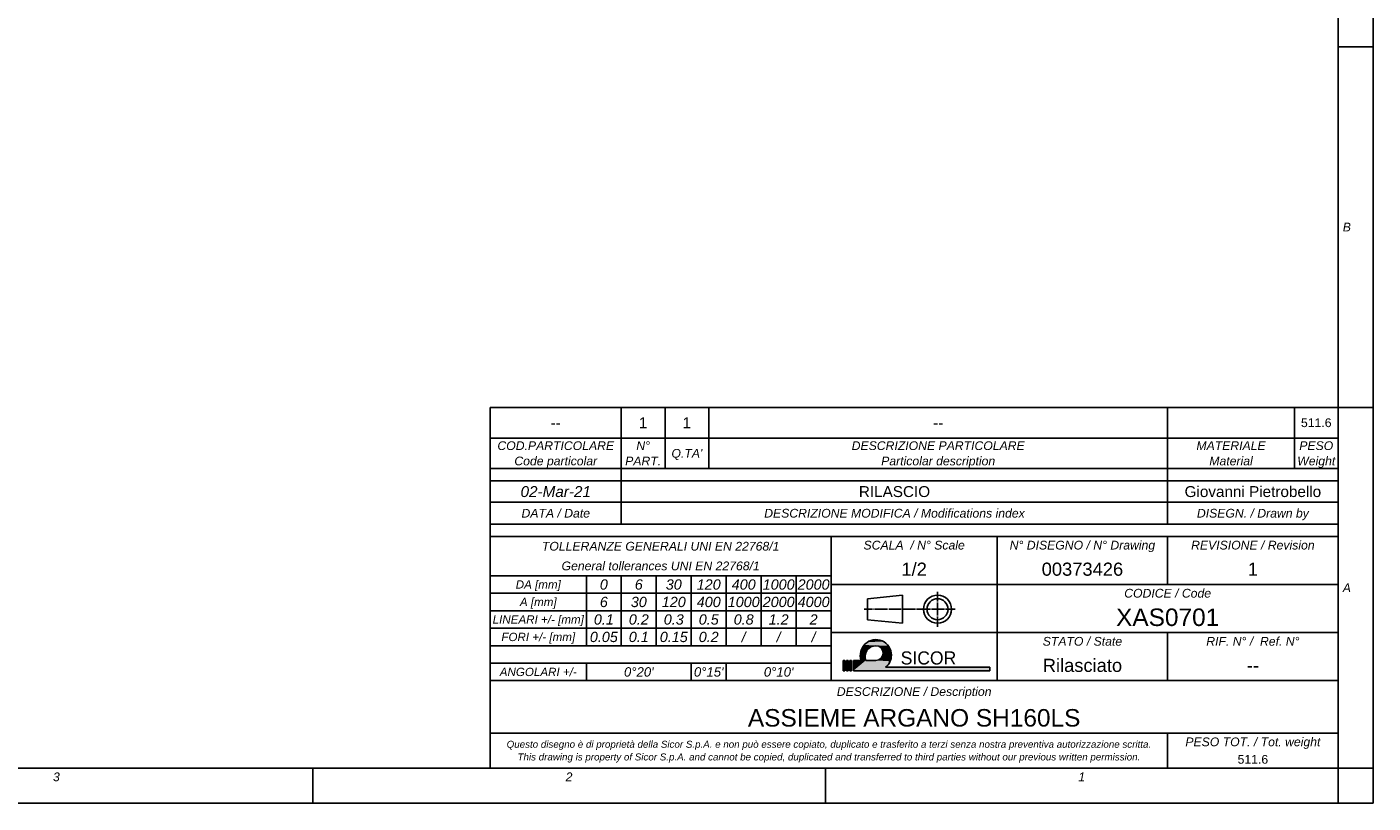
# Model space of a CAD drawing. Extents: x 0 to 2037, y -777 to 1557.
# Tile 7 of 65: x 881 to 1189, y 0 to 178. Entities that reach past the tile are written whole.
import ezdxf

# ---------------------------------------------------------------- set-up
doc = ezdxf.new("R2010")
doc.units = 0
doc.header["$LTSCALE"] = 65.395
doc.layers.get('0').update_dxf_attribs({"linetype": 'CONTINUOUS'})
doc.layers.add('7_ALL_NOTE', color=7, linetype='CONTINUOUS')
doc.styles.add('TEXTSTYLE_2', font='sqr721be.ttf')
doc.styles.add('TEXTSTYLE_3', font='ariali.ttf')
doc.styles.add('TEXTSTYLE_4', font='arial.ttf')
doc.styles.add('TEXTSTYLE_5', font='ariali.ttf')

# ---------------------------------------------------------------- blocks, each defined once
blk = doc.blocks.new('PROIEZIONE_BL0', base_point=(1082.95, 44.34))
at = {"color": 1, "linetype": 'CONTINUOUS'}
for p, q in [((1073.35, 46.74), (1081.35, 47.54)), ((1073.35, 41.94), (1073.35, 46.74)), ((1081.35, 41.14), (1081.35, 47.54)), ((1089.35, 48.34), (1089.35, 46.19)), ((1074.48, 44.34), (1072.55, 44.34)), ((1074.74, 44.34), (1074.64, 44.34)), ((1077.75, 44.34), (1074.9, 44.34)), ((1078.02, 44.34), (1077.91, 44.34)), ((1081.03, 44.34), (1078.18, 44.34)), ((1081.29, 44.34), (1081.19, 44.34)), ((1084.3, 44.34), (1081.45, 44.34)), ((1084.57, 44.34), (1084.46, 44.34)), ((1087.58, 44.34), (1084.73, 44.34)), ((1087.84, 44.34), (1087.74, 44.34)), ((1090.85, 44.34), (1088, 44.34)), ((1089.35, 45.93), (1089.35, 46.03)), ((1089.35, 45.77), (1089.35, 42.92)), ((1091.12, 44.34), (1091.01, 44.34)), ((1093.35, 44.34), (1091.28, 44.34)), ((1073.35, 41.94), (1081.35, 41.14)), ((1089.35, 42.65), (1089.35, 42.76)), ((1089.35, 40.34), (1089.35, 42.49))]:
    blk.add_line(p, q, dxfattribs=at)
for radius in [3.2, 2.4]:
    blk.add_circle((1089.35, 44.34), radius, dxfattribs=at)
blk = doc.blocks.new('LOGO_SICOR_BL1', base_point=(1084.51, 33.83))
at = {"color": 1, "linetype": 'CONTINUOUS'}
for p, q in [((1068.12, 32.64), (1067.72, 32.64)), ((1067.72, 32.64), (1067.72, 30.27)), ((1068.12, 32.64), (1067.72, 32.64)), ((1067.72, 32.64), (1067.72, 30.27)), ((1067.72, 32.64), (1067.72, 30.27)), ((1068.12, 32.64), (1067.72, 32.64)), ((1068.12, 30.27), (1068.12, 32.64)), ((1068.12, 30.27), (1068.12, 32.64)), ((1068.12, 30.27), (1068.12, 32.64)), ((1068.91, 32.64), (1068.51, 32.64)), ((1068.51, 32.64), (1068.51, 30.27)), ((1068.91, 32.64), (1068.51, 32.64)), ((1068.51, 32.64), (1068.51, 30.27)), ((1068.51, 32.64), (1068.51, 30.27)), ((1068.91, 32.64), (1068.51, 32.64)), ((1068.91, 30.27), (1068.91, 32.64)), ((1068.91, 30.27), (1068.91, 32.64)), ((1068.91, 30.27), (1068.91, 32.64)), ((1069.7, 32.64), (1069.3, 32.64)), ((1069.3, 32.64), (1069.3, 30.27)), ((1069.7, 32.64), (1069.3, 32.64)), ((1069.3, 32.64), (1069.3, 30.27)), ((1069.3, 32.64), (1069.3, 30.27)), ((1069.7, 32.64), (1069.3, 32.64)), ((1069.7, 30.27), (1069.7, 32.64)), ((1069.7, 30.27), (1069.7, 32.64)), ((1069.7, 30.27), (1069.7, 32.64)), ((1070.09, 30.27), (1070.09, 32.64)), ((1070.09, 32.64), (1071.88, 32.64)), ((1071.88, 32.64), (1070.09, 32.64)), ((1070.09, 32.64), (1070.09, 30.27)), ((1071.88, 32.64), (1070.09, 32.64)), ((1070.09, 32.64), (1070.09, 30.27)), ((1075.23, 32.64), (1072.93, 32.64)), ((1075.23, 32.64), (1072.93, 32.64)), ((1072.93, 32.64), (1075.23, 32.64)), ((1101.31, 31.06), (1077.46, 31.06)), ((1101.31, 31.06), (1077.46, 31.06)), ((1101.31, 31.06), (1077.46, 31.06)), ((1101.31, 30.27), (1101.31, 31.06)), ((1101.31, 30.27), (1101.31, 31.06)), ((1101.31, 30.27), (1101.31, 31.06)), ((1067.72, 30.27), (1068.12, 30.27)), ((1067.72, 30.27), (1068.12, 30.27)), ((1067.72, 30.27), (1068.12, 30.27)), ((1068.51, 30.27), (1068.91, 30.27)), ((1068.51, 30.27), (1068.91, 30.27)), ((1068.51, 30.27), (1068.91, 30.27)), ((1069.3, 30.27), (1069.7, 30.27)), ((1069.3, 30.27), (1069.7, 30.27)), ((1069.3, 30.27), (1069.7, 30.27)), ((1070.09, 30.27), (1101.31, 30.27)), ((1070.09, 30.27), (1101.31, 30.27)), ((1070.09, 30.27), (1101.31, 30.27))]:
    blk.add_line(p, q, dxfattribs=at)
for centre, radius, start, end in [((1075.23, 33.83), 3.56, 0, 199.4712), ((1075.23, 33.83), 3.56, 0, 199.4712), ((1075.23, 33.83), 3.56, 0, 199.4712), ((1075.23, 33.83), 3.56, 0, 199.4712), ((1075.23, 33.53), 2.47, 90, 201.1002), ((1075.23, 33.53), 2.47, 90, 201.1002), ((1075.23, 33.53), 2.47, 90, 201.1002), ((1075.23, 34.32), 1.68, 270, 90), ((1075.23, 34.32), 1.68, 270, 90), ((1075.23, 34.32), 1.68, 270, 90), ((1075.23, 33.83), 3.56, 308.9424, 360), ((1075.23, 33.83), 3.56, 308.9424, 360), ((1075.23, 33.83), 3.56, 308.9424, 360), ((1075.23, 33.83), 3.56, 308.9424, 360)]:
    blk.add_arc(centre, radius, start, end, dxfattribs=at)
for points in [[(1073.31, 36.82), (1073.72, 37.05), (1076.93, 36.95)], [(1073.72, 37.05), (1074.17, 37.22), (1076.5, 37.15)], [(1076.5, 37.15), (1076.93, 36.95), (1073.72, 37.05)], [(1074.17, 37.22), (1074.63, 37.33), (1076.05, 37.29)], [(1076.05, 37.29), (1076.5, 37.15), (1074.17, 37.22)], [(1074.63, 37.33), (1075.1, 37.38), (1075.58, 37.37)], [(1075.58, 37.37), (1076.05, 37.29), (1074.63, 37.33)], [(1071.68, 34.05), (1071.74, 34.52), (1072.88, 34.3)], [(1072.88, 34.3), (1072.81, 34.03), (1071.68, 34.05)], [(1071.68, 33.57), (1071.68, 34.05), (1072.81, 34.03)], [(1072.77, 33.75), (1071.68, 33.57), (1072.81, 34.03)], [(1071.74, 34.52), (1071.86, 34.98), (1073.12, 34.81)], [(1072.98, 34.56), (1071.74, 34.52), (1073.12, 34.81)], [(1072.98, 34.56), (1072.88, 34.3), (1071.74, 34.52)], [(1071.86, 34.98), (1072.05, 35.42), (1073.46, 35.26)], [(1073.28, 35.04), (1071.86, 34.98), (1073.46, 35.26)], [(1073.28, 35.04), (1073.12, 34.81), (1071.86, 34.98)], [(1072.05, 35.42), (1072.29, 35.83), (1074.14, 35.75)], [(1073.9, 35.61), (1072.05, 35.42), (1074.14, 35.75)], [(1073.67, 35.45), (1072.05, 35.42), (1073.9, 35.61)], [(1073.67, 35.45), (1073.46, 35.26), (1072.05, 35.42)], [(1072.29, 35.83), (1072.58, 36.2), (1074.95, 35.99)], [(1074.67, 35.94), (1072.29, 35.83), (1074.95, 35.99)], [(1074.4, 35.86), (1072.29, 35.83), (1074.67, 35.94)], [(1074.4, 35.86), (1074.14, 35.75), (1072.29, 35.83)], [(1072.58, 36.2), (1072.92, 36.54), (1077.7, 36.39)], [(1077.7, 36.39), (1078.02, 36.04), (1072.58, 36.2)], [(1078.02, 36.04), (1075.23, 36), (1072.58, 36.2)], [(1075.23, 36), (1074.95, 35.99), (1072.58, 36.2)], [(1072.92, 36.54), (1073.31, 36.82), (1077.33, 36.69)], [(1077.33, 36.69), (1077.7, 36.39), (1072.92, 36.54)], [(1076.93, 36.95), (1077.33, 36.69), (1073.31, 36.82)], [(1075.23, 36), (1078.02, 36.04), (1075.45, 35.99)], [(1075.45, 35.99), (1078.02, 36.04), (1075.66, 35.94)], [(1075.66, 35.94), (1078.02, 36.04), (1075.87, 35.87)], [(1075.87, 35.87), (1078.02, 36.04), (1076.07, 35.78)], [(1076.07, 35.78), (1078.02, 36.04), (1076.25, 35.66)], [(1078.02, 36.04), (1078.29, 35.64), (1076.25, 35.66)], [(1076.42, 35.51), (1076.25, 35.66), (1078.29, 35.64)], [(1076.42, 35.51), (1078.29, 35.64), (1076.56, 35.35)], [(1078.29, 35.64), (1078.5, 35.22), (1076.56, 35.35)], [(1076.68, 35.16), (1076.56, 35.35), (1078.5, 35.22)], [(1076.68, 35.16), (1078.5, 35.22), (1076.78, 34.97)], [(1078.5, 35.22), (1078.66, 34.77), (1076.78, 34.97)], [(1076.85, 34.76), (1076.78, 34.97), (1078.66, 34.77)], [(1076.78, 33.68), (1076.85, 33.89), (1078.79, 33.83)], [(1076.85, 34.76), (1078.66, 34.77), (1076.89, 34.54)], [(1076.89, 34.1), (1078.75, 34.3), (1076.85, 33.89)], [(1078.75, 34.3), (1078.79, 33.83), (1076.85, 33.89)], [(1076.89, 34.54), (1078.66, 34.77), (1076.91, 34.32)], [(1076.89, 34.1), (1076.91, 34.32), (1078.75, 34.3)], [(1078.66, 34.77), (1078.75, 34.3), (1076.91, 34.32)], [(1067.72, 30.27), (1067.72, 32.64), (1068.12, 32.64)], [(1068.12, 32.64), (1068.12, 30.27), (1067.72, 30.27)], [(1068.51, 30.27), (1068.51, 32.64), (1068.91, 32.64)], [(1068.91, 32.64), (1068.91, 30.27), (1068.51, 30.27)], [(1069.3, 30.27), (1069.3, 32.64), (1069.7, 32.64)], [(1069.7, 32.64), (1069.7, 30.27), (1069.3, 30.27)], [(1078.5, 32.43), (1070.09, 30.27), (1075.23, 32.64)], [(1075.23, 32.64), (1070.09, 30.27), (1072.93, 32.64)], [(1072.93, 32.64), (1070.09, 30.27), (1071.88, 32.64)], [(1070.09, 30.27), (1070.09, 32.64), (1071.88, 32.64)], [(1078.37, 32.17), (1070.09, 30.27), (1078.5, 32.43)], [(1078.23, 31.92), (1070.09, 30.27), (1078.37, 32.17)], [(1078.06, 31.68), (1070.09, 30.27), (1078.23, 31.92)], [(1077.88, 31.46), (1070.09, 30.27), (1078.06, 31.68)], [(1077.68, 31.25), (1070.09, 30.27), (1077.88, 31.46)], [(1077.46, 31.06), (1070.09, 30.27), (1077.68, 31.25)], [(1101.31, 31.06), (1070.09, 30.27), (1077.46, 31.06)], [(1101.31, 31.06), (1101.31, 30.27), (1070.09, 30.27)], [(1072.77, 33.75), (1072.76, 33.47), (1071.68, 33.57)], [(1071.75, 33.1), (1071.68, 33.57), (1072.76, 33.47)], [(1072.78, 33.19), (1071.75, 33.1), (1072.76, 33.47)], [(1072.78, 33.19), (1072.84, 32.91), (1071.75, 33.1)], [(1071.88, 32.64), (1071.75, 33.1), (1072.84, 32.91)], [(1072.84, 32.91), (1072.93, 32.64), (1071.88, 32.64)], [(1075.45, 32.66), (1078.6, 32.7), (1075.23, 32.64)], [(1078.6, 32.7), (1078.5, 32.43), (1075.23, 32.64)], [(1075.45, 32.66), (1075.66, 32.7), (1078.6, 32.7)], [(1075.87, 32.77), (1078.68, 32.97), (1075.66, 32.7)], [(1078.68, 32.97), (1078.6, 32.7), (1075.66, 32.7)], [(1076.07, 32.87), (1078.68, 32.97), (1075.87, 32.77)], [(1076.07, 32.87), (1076.25, 32.99), (1078.68, 32.97)], [(1076.42, 33.14), (1078.74, 33.26), (1076.25, 32.99)], [(1078.74, 33.26), (1078.68, 32.97), (1076.25, 32.99)], [(1076.42, 33.14), (1076.56, 33.3), (1078.74, 33.26)], [(1076.68, 33.48), (1078.77, 33.54), (1076.56, 33.3)], [(1078.77, 33.54), (1078.74, 33.26), (1076.56, 33.3)], [(1076.68, 33.48), (1076.78, 33.68), (1078.77, 33.54)], [(1078.79, 33.83), (1078.77, 33.54), (1076.78, 33.68)]]:
    blk.add_solid(points, dxfattribs=at)
at = {"color": 1, "linetype": 'CONTINUOUS', "style": 'TEXTSTYLE_2'}
blk.add_text('SICOR', height=3, dxfattribs=at).set_placement((1080.92, 31.7))

msp = doc.modelspace()

# ---------------------------------------------------------------- linework, layer by layer
at = {"color": 7, "linetype": 'CONTINUOUS'}
for p, q in [((1189, 0), (1189, 841)), ((1181, 8), (1181, 833)), ((8, 8), (1181, 8)), ((0, 0), (1189, 0))]:
    msp.add_line(p, q, dxfattribs=at)
at = {"color": 2, "linetype": 'CONTINUOUS'}
for p, q in [((1181, 833), (1181, 8)), ((1189, 833), (1189, 8)), ((1181, 173), (1189, 173)), ((987, 76.5), (987, 90.5)), ((987, 90.5), (1181, 90.5)), ((1017, 76.5), (1017, 90.5)), ((1027, 76.5), (1027, 90.5)), ((1037, 76.5), (1037, 90.5)), ((1142, 76.5), (1142, 90.5)), ((1171, 76.5), (1171, 90.5)), ((1181, 90.5), (1189, 90.5)), ((1181, 76.5), (1181, 90.5)), ((987, 83.5), (1181, 83.5)), ((987, 63.8), (987, 76.5)), ((987, 76.5), (1181, 76.5)), ((987, 76.5), (1181, 76.5)), ((1017, 63.8), (1017, 76.5)), ((1142, 63.8), (1142, 76.5)), ((1181, 63.8), (1181, 76.5)), ((987, 73.7), (1181, 73.7)), ((987, 68.8), (1181, 68.8)), ((987, 63.8), (1181, 63.8)), ((987, 63.8), (987, 8)), ((987, 63.8), (1181, 63.8)), ((1181, 63.8), (1181, 8)), ((987, 61), (1181, 61)), ((987, 61), (1065, 61)), ((987, 61), (987, 28)), ((1065, 61), (1065, 28)), ((1065, 61), (1065, 28)), ((1103, 61), (1103, 28)), ((1142, 61), (1142, 50)), ((987, 52), (1065, 52)), ((1009, 52), (1009, 36)), ((1017, 52), (1017, 36)), ((1025, 52), (1025, 36)), ((1033, 52), (1033, 36)), ((1041, 52), (1041, 36)), ((1049, 52), (1049, 36)), ((1057, 52), (1057, 36)), ((1065, 50), (1181, 50)), ((987, 48), (1065, 48)), ((987, 44), (1065, 44)), ((987, 40), (1065, 40)), ((1065, 39), (1181, 39)), ((1142, 39), (1142, 28)), ((987, 36), (1065, 36)), ((987, 32), (1065, 32)), ((1009, 32), (1009, 28)), ((1033, 32), (1033, 28)), ((1041, 32), (1041, 28)), ((987, 28), (1181, 28)), ((987, 28), (1065, 28)), ((987, 16), (1181, 16)), ((1142, 16), (1142, 8)), ((8, 8), (1181, 8)), ((946.4, 8), (946.4, 0)), ((987, 8), (1181, 8)), ((1063.7, 8), (1063.7, 0)), ((1181, 8), (1181, 0)), ((1181, 8), (1189, 8)), ((8, 0), (1181, 0))]:
    msp.add_line(p, q, dxfattribs=at)

# ---------------------------------------------------------------- block references
for name, p in [('PROIEZIONE_BL0', (1082.947, 44.341)), ('LOGO_SICOR_BL1', (1084.514, 33.828))]:
    msp.add_blockref(name, p, dxfattribs=at)

# ---------------------------------------------------------------- texts
at = {"layer": '7_ALL_NOTE', "color": 1, "linetype": 'CONTINUOUS', "attachment_point": 2}
for s, insert, char_height, width, style in [('B', (1183, 132.75), 2, 1.86617, 'TEXTSTYLE_3'), ('--', (1002, 88.25), 2.5, 2.32342, 'TEXTSTYLE_4'), ('1', (1022, 88.25), 2.5, 1.94238, 'TEXTSTYLE_4'), ('1', (1032, 88.25), 2.5, 1.94238, 'TEXTSTYLE_4'), ('--', (1089.5, 88.25), 2.5, 2.32342, 'TEXTSTYLE_4'), ('511.6', (1176, 88), 2, 6.98885, 'TEXTSTYLE_4'), ('COD.PARTICOLARE', (1002, 82.75), 2, 26.78067, 'TEXTSTYLE_3'), ('N°', (1022, 82.75), 2, 3.14498, 'TEXTSTYLE_3'), ("Q.TA'", (1032, 81), 2, 7.22677, 'TEXTSTYLE_3'), ('DESCRIZIONE PARTICOLARE', (1089.5, 82.75), 2, 39.63569, 'TEXTSTYLE_3'), ('MATERIALE', (1156.5, 82.75), 2, 15.92565, 'TEXTSTYLE_3'), ('PESO', (1176, 82.75), 2, 7.74721, 'TEXTSTYLE_3'), ('Code particolar', (1002, 79.25), 2, 19.18216, 'TEXTSTYLE_3'), ('PART.', (1022, 79.25), 2, 8.20818, 'TEXTSTYLE_3'), ('Particolar description', (1089.5, 79.25), 2, 26.05948, 'TEXTSTYLE_3'), ('Material', (1156.5, 79.25), 2, 10.02974, 'TEXTSTYLE_3'), ('Weight', (1176, 79.25), 2, 8.83271, 'TEXTSTYLE_3'), ('02-Mar-21 ', (1002, 72.5), 2.5, 17.0632, 'TEXTSTYLE_5'), ('RILASCIO', (1079.5, 72.5), 2.5, 16.27323, 'TEXTSTYLE_4'), ('Giovanni Pietrobello', (1161.5, 72.5), 2.5, 31.21747, 'TEXTSTYLE_4'), ('DATA / Date ', (1002, 67.3), 2, 16.42379, 'TEXTSTYLE_5'), ('DESCRIZIONE MODIFICA / Modifications index', (1079.5, 67.3), 2, 59.60595, 'TEXTSTYLE_3'), ('DISEGN. / Drawn by', (1161.5, 67.3), 2, 25.73978, 'TEXTSTYLE_3'), ('TOLLERANZE GENERALI UNI EN 22768/1', (1026, 59.75), 2, 54.26022, 'TEXTSTYLE_3'), ('SCALA  / N° Scale', (1084, 60), 2, 23.12268, 'TEXTSTYLE_3'), ('N° DISEGNO / N° Drawing', (1122.5, 60), 2, 33.22677, 'TEXTSTYLE_3'), ('REVISIONE / Revision', (1161.5, 60), 2, 28.20818, 'TEXTSTYLE_3'), ('General tollerances UNI EN 22768/1', (1026, 55.25), 2, 45.30112, 'TEXTSTYLE_3'), ('1/2', (1084, 55), 3, 5.82156, 'TEXTSTYLE_4'), ('00373426', (1122.5, 55), 3, 18.64684, 'TEXTSTYLE_4'), ('1', (1161.5, 55), 3, 2.33086, 'TEXTSTYLE_4'), ('DA [mm]', (998, 50.95), 1.9, 10.42528, 'TEXTSTYLE_3'), ('0', (1013, 51.175), 2.35, 1.85204, 'TEXTSTYLE_3'), ('6', (1021, 51.175), 2.35, 1.86952, 'TEXTSTYLE_3'), ('30', (1029, 51.175), 2.35, 3.67788, 'TEXTSTYLE_3'), ('120', (1037, 51.175), 2.35, 5.50372, 'TEXTSTYLE_3'), ('400', (1045, 51.175), 2.35, 5.50372, 'TEXTSTYLE_3'), ('1000', (1053, 51.175), 2.35, 7.32955, 'TEXTSTYLE_3'), ('2000', (1061, 51.175), 2.35, 7.32955, 'TEXTSTYLE_3'), ('A', (1183, 50.25), 2, 1.85874, 'TEXTSTYLE_3'), ('A [mm]', (998, 46.95), 1.9, 8.51115, 'TEXTSTYLE_3'), ('6', (1013, 47.175), 2.35, 1.86952, 'TEXTSTYLE_3'), ('30', (1021, 47.175), 2.35, 3.67788, 'TEXTSTYLE_3'), ('120', (1029, 47.175), 2.35, 5.50372, 'TEXTSTYLE_3'), ('400', (1037, 47.175), 2.35, 5.50372, 'TEXTSTYLE_3'), ('1000', (1045, 47.175), 2.35, 7.32955, 'TEXTSTYLE_3'), ('2000', (1053, 47.175), 2.35, 7.32955, 'TEXTSTYLE_3'), ('4000', (1061, 47.175), 2.35, 7.32955, 'TEXTSTYLE_3'), ('CODICE / Code', (1142, 49), 2, 19.84387, 'TEXTSTYLE_3'), ('0.1', (1013, 43.175), 2.35, 4.56022, 'TEXTSTYLE_3'), ('0.2', (1021, 43.175), 2.35, 4.5777, 'TEXTSTYLE_3'), ('0.3', (1029, 43.175), 2.35, 4.56022, 'TEXTSTYLE_3'), ('0.5', (1037, 43.175), 2.35, 4.61264, 'TEXTSTYLE_3'), ('0.8', (1045, 43.175), 2.35, 4.58643, 'TEXTSTYLE_3'), ('1.2', (1053, 43.175), 2.35, 4.5777, 'TEXTSTYLE_3'), ('2', (1061, 43.175), 2.35, 1.84331, 'TEXTSTYLE_3'), ('XAS0701', (1142, 44.5), 4, 23.58364, 'TEXTSTYLE_4'), ('LINEARI +/- [mm]', (998, 42.95), 1.9, 20.94944, 'TEXTSTYLE_3'), ('FORI +/- [mm]', (998, 38.95), 1.9, 16.97286, 'TEXTSTYLE_3'), ('0.05', (1013, 39.175), 2.35, 6.43848, 'TEXTSTYLE_3'), ('0.1', (1021, 39.175), 2.35, 4.56022, 'TEXTSTYLE_3'), ('0.15', (1029, 39.175), 2.35, 6.43848, 'TEXTSTYLE_3'), ('0.2', (1037, 39.175), 2.35, 4.5777, 'TEXTSTYLE_3'), ('/', (1045, 39.175), 2.35, 1.33662, 'TEXTSTYLE_3'), ('/', (1053, 39.175), 2.35, 1.33662, 'TEXTSTYLE_3'), ('/', (1061, 39.175), 2.35, 1.33662, 'TEXTSTYLE_3'), ('STATO / State ', (1122.5, 38), 2, 18.89963, 'TEXTSTYLE_3'), ('RIF. N° /  Ref. N°', (1161.5, 38), 2, 21.29368, 'TEXTSTYLE_3'), ('ANGOLARI +/-', (998, 30.95), 1.9, 17.59442, 'TEXTSTYLE_3'), ("0°20'", (1021, 31.075), 2.15, 6.9855, 'TEXTSTYLE_3'), ("0°15'", (1037, 31.075), 2.15, 6.9855, 'TEXTSTYLE_3'), ("0°10'", (1053, 31.075), 2.15, 6.9855, 'TEXTSTYLE_3'), ('Rilasciato', (1122.5, 33), 3, 18.14498, 'TEXTSTYLE_4'), ('--', (1161.5, 33), 3, 2.7881, 'TEXTSTYLE_4'), ('DESCRIZIONE / Description', (1084, 26.5), 2, 35.33829, 'TEXTSTYLE_3'), ('ASSIEME ARGANO SH160LS', (1084, 21.5), 4, 75.94052, 'TEXTSTYLE_4'), ('Questo disegno è di proprietà della Sicor S.p.A. e non può essere copiato, duplicato e trasferito a terzi senza nostra preventiva autorizzazione scritta.', (1064.5, 14.25), 1.6, 147.33086, 'TEXTSTYLE_3'), ('PESO TOT. / Tot. weight', (1161.5, 15), 2, 30.98141, 'TEXTSTYLE_3'), ('This drawing is property of Sicor S.p.A. and cannot be copied, duplicated and transferred to third parties without our previous written permission.', (1064.5, 11.35), 1.6, 142.34052, 'TEXTSTYLE_3'), ('511.6', (1161.5, 11), 2, 6.98885, 'TEXTSTYLE_4'), ('3', (887.75, 7), 2, 1.5539, 'TEXTSTYLE_3'), ('2', (1005.05, 7), 2, 1.56877, 'TEXTSTYLE_3'), ('1', (1122.35, 7), 2, 1.5539, 'TEXTSTYLE_3')]:
    msp.add_mtext(s, dxfattribs=dict(at, insert=insert, char_height=char_height, width=width, style=style))

doc.saveas('drawing.dxf')
